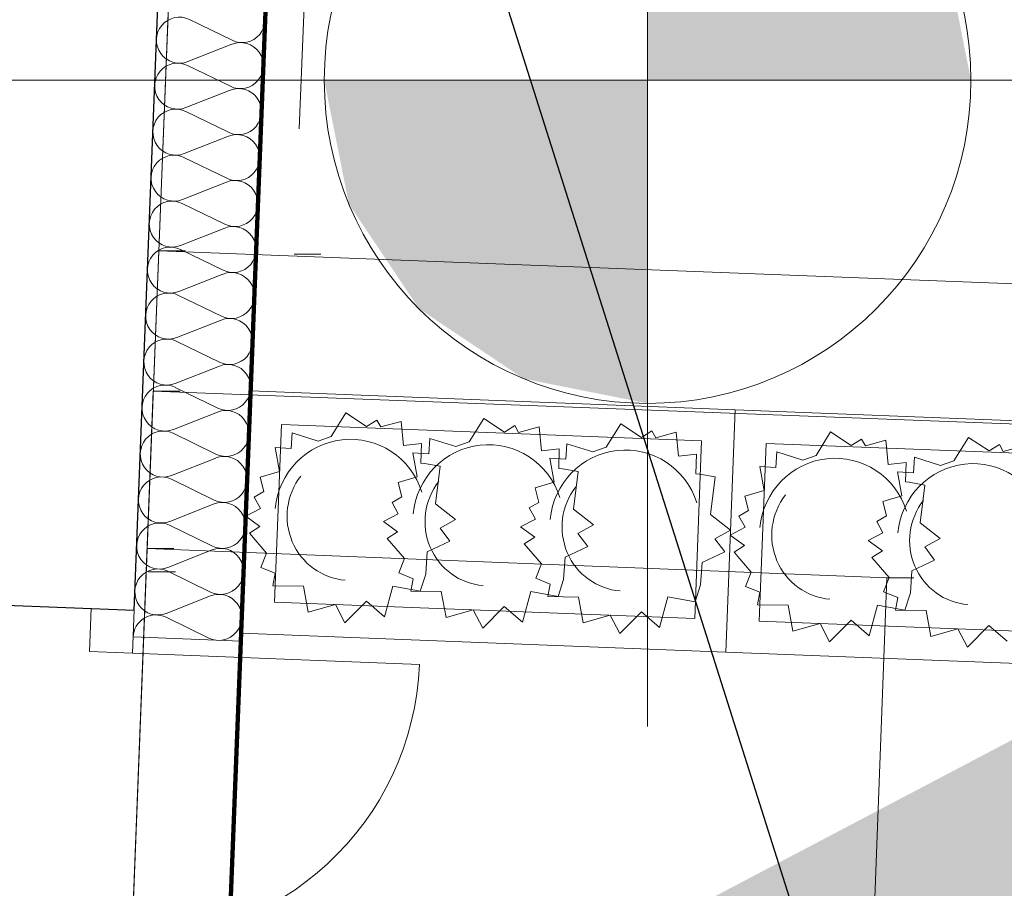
# Model space of a CAD drawing. Extents: x -198213 to 5540361, y 56395 to 5961443.
# Tile 49 of 76: x 5539592.32 to 5539594.15, y 5961333.62 to 5961335.24. Entities that reach past the tile are written whole.
import ezdxf
from ezdxf import colors
from ezdxf.entities.mleader import LeaderData, LeaderLine
from ezdxf.math import Vec2, Vec3

# ---------------------------------------------------------------- set-up
doc = ezdxf.new("R2010")
doc.units = 0
doc.header["$MEASUREMENT"] = 0
doc.linetypes.add('L_0_06', pattern=[2, 1.5, -0.5])
for name, color, linetype, lineweight in [('$ IE_OPISY', 7, 'Continuous', 25), ('0_Nr_Pióra__7', 8, 'Continuous', 13), ('312_budynek_ewidencyjny_Nr_Pióra__7', 8, 'Continuous', 13), ('Arch drzwi_Nr_Pióra__4', 8, 'Continuous', 9), ('Arch ocieplenie_Nr_Pióra__22', 8, 'Continuous', 9), ('Arch schody_Nr_Pióra__21', 8, 'Continuous', 9), ('Arch wyburzenia_Nr_Pióra__46', 8, 'Continuous', 13), ('arch wypelnienia_Nr_Pióra__118', 8, 'Continuous', 211), ('arch wypelnienia_Nr_Pióra__55', 8, 'Continuous', 25), ('Arch wyposarzenie_Nr_Pióra__4', 8, 'Continuous', 9), ('bt_Nr_Pióra__7', 8, 'Continuous', 13), ('INWENT RZĘDNE_Nr_Pióra__21', 8, 'Continuous', 9), ('INWENT.ŚCIANY_Nr_Pióra__1', 8, 'Continuous', 25), ('sch_Nr_Pióra__7', 8, 'Continuous', 13)]:
    doc.layers.add(name, color=color, linetype=linetype, lineweight=lineweight)
doc.layers.add('Arch ocieplenie', color=8, linetype='Continuous')
doc.layers.add('INWENT RZĘDNE', color=8, linetype='Continuous')
doc.styles.add('1. Elektrobau_02.2024', font='romans.shx', dxfattribs={"width": 0.8, "oblique": 10})

# ---------------------------------------------------------------- blocks, each defined once
blk = doc.blocks.new('Izolacja cieplna 14_9', base_point=(-121146.1, 112811.3))
at = {"layer": 'Arch ocieplenie_Nr_Pióra__22', "linetype": 'Continuous'}
for p, q in [((-121201.7, 109860.7), (-121122.4, 109822.1)), ((-121122.7, 109814.9), (-121204.8, 109782.5)), ((-121205.1, 109775.4), (-121125.7, 109736.7)), ((-121126, 109729.5), (-121208.1, 109697.2)), ((-121208.4, 109690), (-121129.1, 109651.4)), ((-121129.3, 109644.2), (-121211.5, 109611.8)), ((-121211.8, 109604.7), (-121132.4, 109566)), ((-121132.7, 109558.8), (-121214.8, 109526.5)), ((-121215.1, 109519.3), (-121135.7, 109480.7)), ((-121136, 109473.5), (-121218.1, 109441.1)), ((-121218.4, 109434), (-121139.1, 109395.3)), ((-121139.4, 109388.1), (-121221.5, 109355.8)), ((-121221.8, 109348.6), (-121142.4, 109310)), ((-121142.7, 109302.8), (-121224.8, 109270.4)), ((-121225.1, 109263.3), (-121145.7, 109224.6)), ((-121146, 109217.4), (-121228.2, 109185.1)), ((-121228.4, 109177.9), (-121149.1, 109139.3)), ((-121149.4, 109132.1), (-121231.5, 109099.7)), ((-121231.8, 109092.6), (-121152.4, 109053.9)), ((-121152.7, 109046.7), (-121234.8, 109014.4)), ((-121235.1, 109007.2), (-121155.8, 108968.5)), ((-121156, 108961.4), (-121238.2, 108929)), ((-121238.4, 108921.9), (-121159.1, 108883.2)), ((-121159.4, 108876), (-121241.5, 108843.7)), ((-121241.8, 108836.5), (-121162.4, 108797.8)), ((-121162.7, 108790.7), (-121244.8, 108758.3)), ((-121245.1, 108751.2), (-121165.8, 108712.5))]:
    blk.add_line(p, q, dxfattribs=at)
for centre, start_param, end_param in [((-121103.8, 109860.5), 5.870392, 9.837571), ((-121220.3, 109822.3), 2.7288, 6.695979), ((-121107.1, 109775.1), 5.870392, 9.837571), ((-121223.7, 109737), 2.7288, 6.695979), ((-121110.5, 109689.8), 5.870392, 9.837571), ((-121227, 109651.6), 2.7288, 6.695979), ((-121113.8, 109604.4), 5.870392, 9.837571), ((-121230.3, 109566.2), 2.7288, 6.695979), ((-121117.2, 109519.1), 5.870392, 9.837571), ((-121233.7, 109480.9), 2.7288, 6.695979), ((-121120.5, 109433.7), 5.870392, 9.837571), ((-121237, 109395.5), 2.7288, 6.695979), ((-121123.8, 109348.4), 5.870392, 9.837571), ((-121240.3, 109310.2), 2.7288, 6.695979), ((-121127.2, 109263), 5.870392, 9.837571), ((-121243.7, 109224.8), 2.7288, 6.695979), ((-121130.5, 109177.7), 5.870392, 9.837571), ((-121247, 109139.5), 2.7288, 6.695979), ((-121133.8, 109092.3), 5.870392, 9.837571), ((-121250.4, 109054.1), 2.7288, 6.695979), ((-121137.2, 109007), 5.870392, 9.837571), ((-121253.7, 108968.8), 2.7288, 6.695979), ((-121140.5, 108921.6), 5.870392, 9.837571), ((-121257, 108883.4), 2.7288, 6.695979), ((-121143.8, 108836.3), 5.870392, 9.837571), ((-121260.4, 108798.1), 2.7288, 6.695979), ((-121147.2, 108750.9), 5.870392, 9.837571), ((-121263.7, 108712.7), 2.7288, 4.712389)]:
    blk.add_ellipse(centre, major_axis=(-1.7, -42.7), ratio=0.995956, start_param=start_param, end_param=end_param, dxfattribs=at)
blk = doc.blocks.new('Koty wysokościowe_52', base_point=(-120351.5, 109748))
at = {"layer": 'INWENT RZĘDNE_Nr_Pióra__21', "linetype": 'Continuous'}
for points in [[(-120351.5, 109748), (-119751.5, 109748), (-119797.1, 109977.7), (-119927.2, 110172.3), (-120121.8, 110302.4), (-120351.5, 110348)], [(-120351.5, 109748), (-120951.5, 109748), (-120905.8, 109518.4), (-120775.7, 109323.8), (-120581.1, 109193.7), (-120351.5, 109148)]]:
    blk.add_hatch(color=256, dxfattribs=at).paths.add_polyline_path(points, flags=0)
for p, q in [((-120351.5, 108548), (-120351.5, 110948)), ((-121551.5, 109748), (-119151.5, 109748))]:
    blk.add_line(p, q, dxfattribs=at)
blk.add_circle((-120351.5, 109748), 600, dxfattribs=at)

msp = doc.modelspace()

# ---------------------------------------------------------------- hatches: boundary and pattern name
at = {"layer": 'arch wypelnienia_Nr_Pióra__55', "linetype": 'Continuous'}
msp.add_hatch(color=256, dxfattribs=at).paths.add_polyline_path([(5539593.1709, 5961333.3763), (5539595.074, 5961332.1761), (5539595.1619, 5961334.4243)], flags=0)

# ---------------------------------------------------------------- linework, layer by layer
at = {"layer": '0_Nr_Pióra__7', "linetype": 'Continuous'}
for p, q in [((5539592.5789, 5961334.8059), (5539592.6289, 5961334.8059)), ((5539592.83, 5961334.8), (5539592.88, 5961334.8)), ((5539592.83, 5961334.8), (5539592.88, 5961334.8)), ((5539592.5687, 5961334.5453), (5539592.6187, 5961334.5453)), ((5539592.5573, 5961334.2537), (5539592.6073, 5961334.2537)), ((5539592.56, 5961334.21), (5539592.61, 5961334.21)), ((5539593.93, 5961334.199), (5539593.98, 5961334.199))]:
    msp.add_line(p, q, dxfattribs=at)
at = {"layer": '312_budynek_ewidencyjny_Nr_Pióra__7', "linetype": 'Continuous', "flags": 128}
msp.add_lwpolyline([(5539593.31, 5961353.51), (5539592.23, 5961325.88)], dxfattribs=at)
at = {"layer": 'Arch drzwi_Nr_Pióra__4', "linetype": 'Continuous'}
for p, q in [((5539592.4534, 5961334.1423), (5539592.4503, 5961334.0624)), ((5539592.5334, 5961334.1392), (5539592.4534, 5961334.1423)), ((5539592.5334, 5961334.1392), (5539592.4534, 5961334.1423)), ((5539592.5334, 5961334.1392), (5539592.4534, 5961334.1423)), ((5539592.5302, 5961334.0593), (5539592.5334, 5961334.1392)), ((5539592.4503, 5961334.0624), (5539592.5302, 5961334.0593)), ((5539592.5302, 5961334.0593), (5539593.0626, 5961334.0385))]:
    msp.add_line(p, q, dxfattribs=at)
msp.add_arc((5539592.5302, 5961334.0593), 0.5328, 267.7616, 357.7616, dxfattribs=at)
at = {"layer": 'Arch schody_Nr_Pióra__21', "linetype": 'Continuous'}
for p, q in [((5539592.7318, 5961334.0964), (5539592.7494, 5961334.5461)), ((5539593.6487, 5961334.5109), (5539592.7494, 5961334.5461)), ((5539593.6311, 5961334.0613), (5539593.6487, 5961334.5109)), ((5539593.6311, 5961334.0613), (5539593.6487, 5961334.5109)), ((5539594.548, 5961334.4758), (5539593.6487, 5961334.5109)), ((5539592.807, 5961334.4838), (5539592.7941, 5961334.154)), ((5539593.5864, 5961334.4533), (5539592.807, 5961334.4838)), ((5539593.5735, 5961334.1236), (5539593.5864, 5961334.4533)), ((5539593.7063, 5961334.4486), (5539593.6934, 5961334.1189)), ((5539594.4857, 5961334.4182), (5539593.7063, 5961334.4486)), ((5539592.7941, 5961334.154), (5539593.5735, 5961334.1236)), ((5539593.6934, 5961334.1189), (5539594.4728, 5961334.0884)), ((5539592.7318, 5961334.0964), (5539593.6311, 5961334.0613)), ((5539593.6311, 5961334.0613), (5539594.5305, 5961334.0261))]:
    msp.add_line(p, q, dxfattribs=at)
at = {"layer": 'Arch wyburzenia_Nr_Pióra__46', "linetype": 'Continuous'}
for q in [(5539592.8914, 5961338.1783), (5539592.5314, 5961334.0893)]:
    msp.add_line((5539592.7312, 5961334.0814), q, dxfattribs=at)
at = {"layer": 'arch wypelnienia_Nr_Pióra__118', "linetype": 'Continuous', "flags": 128}
msp.add_lwpolyline([(5539579.0885, 5961327.109), (5539579.0561, 5961326.2796), (5539592.7057, 5961325.7461), (5539592.7381, 5961326.5754), (5539592.4383, 5961326.5872), (5539592.7312, 5961334.0814), (5539592.8773, 5961337.8086), (5539594.9154, 5961337.7289), (5539595.0573, 5961341.3599), (5539593.023, 5961341.4356), (5539593.4687, 5961352.947), (5539593.7684, 5961352.9353), (5539593.7872, 5961353.415), (5539593.2876, 5961353.4345), (5539593.2905, 5961353.5105), (5539586.99, 5961353.68), (5539586.89, 5961350.36), (5539580.53, 5961350.62), (5539580.5363, 5961350.8085), (5539580.0155, 5961350.8259), (5539579.9968, 5961350.3462), (5539580.2966, 5961350.3345), (5539579.3883, 5961327.0973)], close=True, dxfattribs=at)
at = {"layer": 'Arch wyposarzenie_Nr_Pióra__4', "linetype": 'Continuous'}
for p, q in [((5539592.8992, 5961334.4614), (5539592.9264, 5961334.5051)), ((5539592.9264, 5961334.5051), (5539592.9646, 5961334.4798)), ((5539592.9646, 5961334.4798), (5539592.9839, 5961334.4918)), ((5539592.9839, 5961334.4918), (5539592.9909, 5961334.4791)), ((5539592.9909, 5961334.4791), (5539593.0289, 5961334.4895)), ((5539593.0289, 5961334.4895), (5539593.0331, 5961334.4447)), ((5539593.1551, 5961334.4514), (5539593.1823, 5961334.4951)), ((5539593.1823, 5961334.4951), (5539593.2205, 5961334.4698)), ((5539593.2205, 5961334.4698), (5539593.2397, 5961334.4818)), ((5539593.2397, 5961334.4818), (5539593.2468, 5961334.4691)), ((5539593.2468, 5961334.4691), (5539593.2847, 5961334.4795)), ((5539593.2847, 5961334.4795), (5539593.289, 5961334.4347)), ((5539593.4094, 5961334.4415), (5539593.4365, 5961334.4851)), ((5539593.4365, 5961334.4851), (5539593.4747, 5961334.4599)), ((5539593.4747, 5961334.4599), (5539593.494, 5961334.4719)), ((5539593.494, 5961334.4719), (5539593.5011, 5961334.4591)), ((5539592.8245, 5961334.4393), (5539592.8263, 5961334.468)), ((5539592.8263, 5961334.468), (5539592.8746, 5961334.453)), ((5539592.8746, 5961334.453), (5539592.8992, 5961334.4614)), ((5539593.0803, 5961334.4293), (5539593.0822, 5961334.458)), ((5539593.0822, 5961334.458), (5539593.1305, 5961334.443)), ((5539593.5011, 5961334.4591), (5539593.539, 5961334.4696)), ((5539593.539, 5961334.4696), (5539593.5433, 5961334.4248)), ((5539593.7986, 5961334.4262), (5539593.8257, 5961334.4699)), ((5539593.8257, 5961334.4699), (5539593.8639, 5961334.4447)), ((5539593.8639, 5961334.4447), (5539593.8832, 5961334.4566)), ((5539593.8832, 5961334.4566), (5539593.8903, 5961334.4439)), ((5539593.8903, 5961334.4439), (5539593.9282, 5961334.4544)), ((5539593.9282, 5961334.4544), (5539593.9324, 5961334.4096)), ((5539594.0544, 5961334.4162), (5539594.0816, 5961334.4599)), ((5539594.0816, 5961334.4599), (5539594.1198, 5961334.4347)), ((5539592.7948, 5961334.441), (5539592.8245, 5961334.4393)), ((5539592.8028, 5961334.3965), (5539592.7948, 5961334.441)), ((5539593.0331, 5961334.4447), (5539593.0665, 5961334.4485)), ((5539593.0665, 5961334.4485), (5539593.0654, 5961334.4122)), ((5539593.1305, 5961334.443), (5539593.1551, 5961334.4514)), ((5539593.289, 5961334.4347), (5539593.3223, 5961334.4385)), ((5539593.3223, 5961334.4385), (5539593.3213, 5961334.4022)), ((5539593.3346, 5961334.4194), (5539593.3365, 5961334.448)), ((5539593.3365, 5961334.448), (5539593.3847, 5961334.4331)), ((5539593.3847, 5961334.4331), (5539593.4094, 5961334.4415)), ((5539594.1198, 5961334.4347), (5539594.139, 5961334.4466)), ((5539594.139, 5961334.4466), (5539594.1461, 5961334.4339)), ((5539594.1461, 5961334.4339), (5539594.184, 5961334.4444)), ((5539593.0506, 5961334.431), (5539593.0803, 5961334.4293)), ((5539593.0587, 5961334.3865), (5539593.0506, 5961334.431)), ((5539593.3049, 5961334.4211), (5539593.3346, 5961334.4194)), ((5539593.3129, 5961334.3765), (5539593.3049, 5961334.4211)), ((5539593.5433, 5961334.4248), (5539593.5766, 5961334.4285)), ((5539593.5766, 5961334.4285), (5539593.5755, 5961334.3923)), ((5539593.7238, 5961334.4041), (5539593.7256, 5961334.4328)), ((5539593.7256, 5961334.4328), (5539593.7739, 5961334.4178)), ((5539593.7739, 5961334.4178), (5539593.7986, 5961334.4262)), ((5539593.9796, 5961334.3941), (5539593.9815, 5961334.4228)), ((5539593.9815, 5961334.4228), (5539594.0298, 5961334.4078)), ((5539593.0654, 5961334.4122), (5539593.0723, 5961334.4115)), ((5539593.0723, 5961334.4115), (5539593.1012, 5961334.4064)), ((5539593.1012, 5961334.4064), (5539593.0928, 5961334.3365)), ((5539593.3213, 5961334.4022), (5539593.3281, 5961334.4015)), ((5539593.3281, 5961334.4015), (5539593.3571, 5961334.3964)), ((5539593.6941, 5961334.4059), (5539593.7238, 5961334.4041)), ((5539593.7021, 5961334.3613), (5539593.6941, 5961334.4059)), ((5539593.9324, 5961334.4096), (5539593.9658, 5961334.4133)), ((5539593.9658, 5961334.4133), (5539593.9647, 5961334.3771)), ((5539594.0298, 5961334.4078), (5539594.0544, 5961334.4162)), ((5539592.7671, 5961334.386), (5539592.8028, 5961334.3965)), ((5539592.774, 5961334.3592), (5539592.7671, 5961334.386)), ((5539593.023, 5961334.376), (5539593.0587, 5961334.3865)), ((5539593.3571, 5961334.3964), (5539593.3486, 5961334.3265)), ((5539593.5755, 5961334.3923), (5539593.5824, 5961334.3916)), ((5539593.5824, 5961334.3916), (5539593.6114, 5961334.3864)), ((5539593.6114, 5961334.3864), (5539593.6029, 5961334.3165)), ((5539593.95, 5961334.3959), (5539593.9796, 5961334.3941)), ((5539593.958, 5961334.3513), (5539593.95, 5961334.3959)), ((5539593.0299, 5961334.3492), (5539593.023, 5961334.376)), ((5539593.2773, 5961334.366), (5539593.3129, 5961334.3765)), ((5539593.2842, 5961334.3392), (5539593.2773, 5961334.366)), ((5539593.9647, 5961334.3771), (5539593.9716, 5961334.3764)), ((5539593.9716, 5961334.3764), (5539594.0005, 5961334.3712)), ((5539594.0005, 5961334.3712), (5539593.9921, 5961334.3013)), ((5539592.7561, 5961334.3487), (5539592.774, 5961334.3592)), ((5539592.7676, 5961334.328), (5539592.7561, 5961334.3487)), ((5539593.012, 5961334.3387), (5539593.0299, 5961334.3492)), ((5539593.6664, 5961334.3508), (5539593.7021, 5961334.3613)), ((5539593.6733, 5961334.324), (5539593.6664, 5961334.3508)), ((5539593.9223, 5961334.3408), (5539593.958, 5961334.3513)), ((5539592.7403, 5961334.3136), (5539592.7676, 5961334.328)), ((5539593.0235, 5961334.318), (5539593.012, 5961334.3387)), ((5539593.0928, 5961334.3365), (5539593.1298, 5961334.3072)), ((5539593.2662, 5961334.3288), (5539593.2842, 5961334.3392)), ((5539593.2778, 5961334.3081), (5539593.2662, 5961334.3288)), ((5539593.3486, 5961334.3265), (5539593.3857, 5961334.2972)), ((5539593.9292, 5961334.314), (5539593.9223, 5961334.3408)), ((5539592.7665, 5961334.2944), (5539592.7403, 5961334.3136)), ((5539592.9962, 5961334.3036), (5539593.0235, 5961334.318)), ((5539593.1298, 5961334.3072), (5539593.1009, 5961334.2916)), ((5539593.2505, 5961334.2936), (5539593.2778, 5961334.3081)), ((5539593.6029, 5961334.3165), (5539593.64, 5961334.2873)), ((5539593.6554, 5961334.3136), (5539593.6733, 5961334.324)), ((5539593.667, 5961334.2929), (5539593.6554, 5961334.3136)), ((5539593.9113, 5961334.3036), (5539593.9292, 5961334.314)), ((5539592.7472, 5961334.2822), (5539592.7665, 5961334.2944)), ((5539593.0223, 5961334.2844), (5539592.9962, 5961334.3036)), ((5539593.1009, 5961334.2916), (5539593.1194, 5961334.2673)), ((5539593.2766, 5961334.2745), (5539593.2505, 5961334.2936)), ((5539593.3857, 5961334.2972), (5539593.3568, 5961334.2816)), ((5539593.6396, 5961334.2784), (5539593.667, 5961334.2929)), ((5539593.9228, 5961334.2829), (5539593.9113, 5961334.3036)), ((5539593.9921, 5961334.3013), (5539594.0291, 5961334.272)), ((5539592.7791, 5961334.2448), (5539592.7472, 5961334.2822)), ((5539593.003, 5961334.2722), (5539593.0223, 5961334.2844)), ((5539593.035, 5961334.2348), (5539593.003, 5961334.2722)), ((5539593.2573, 5961334.2622), (5539593.2766, 5961334.2745)), ((5539593.3568, 5961334.2816), (5539593.3753, 5961334.2573)), ((5539593.64, 5961334.2873), (5539593.611, 5961334.2716)), ((5539593.611, 5961334.2716), (5539593.6296, 5961334.2473)), ((5539593.6658, 5961334.2592), (5539593.6396, 5961334.2784)), ((5539593.8955, 5961334.2684), (5539593.9228, 5961334.2829)), ((5539594.0291, 5961334.272), (5539594.0002, 5961334.2564)), ((5539593.1194, 5961334.2673), (5539593.0772, 5961334.2474)), ((5539593.2893, 5961334.2248), (5539593.2573, 5961334.2622)), ((5539593.3753, 5961334.2573), (5539593.333, 5961334.2374)), ((5539593.6465, 5961334.247), (5539593.6658, 5961334.2592)), ((5539593.9217, 5961334.2492), (5539593.8955, 5961334.2684)), ((5539594.0002, 5961334.2564), (5539594.0187, 5961334.2321)), ((5539592.7686, 5961334.2184), (5539592.7791, 5961334.2448)), ((5539593.0245, 5961334.2084), (5539593.035, 5961334.2348)), ((5539593.0772, 5961334.2474), (5539593.0743, 5961334.2062)), ((5539593.333, 5961334.2374), (5539593.3301, 5961334.1961)), ((5539593.6296, 5961334.2473), (5539593.5873, 5961334.2275)), ((5539593.6784, 5961334.2096), (5539593.6465, 5961334.247)), ((5539593.9024, 5961334.237), (5539593.9217, 5961334.2492)), ((5539593.9343, 5961334.1996), (5539593.9024, 5961334.237)), ((5539592.7949, 5961334.2075), (5539592.7686, 5961334.2184)), ((5539593.2788, 5961334.1984), (5539593.2893, 5961334.2248)), ((5539593.5873, 5961334.2275), (5539593.5844, 5961334.1862)), ((5539594.0187, 5961334.2321), (5539593.9765, 5961334.2123)), ((5539592.791, 5961334.1844), (5539592.7949, 5961334.2075)), ((5539593.0508, 5961334.1975), (5539593.0245, 5961334.2084)), ((5539593.0468, 5961334.1744), (5539593.0508, 5961334.1975)), ((5539593.0743, 5961334.2062), (5539593.0642, 5961334.1744)), ((5539593.3051, 5961334.1876), (5539593.2788, 5961334.1984)), ((5539593.6679, 5961334.1832), (5539593.6784, 5961334.2096)), ((5539593.9238, 5961334.1732), (5539593.9343, 5961334.1996)), ((5539593.9765, 5961334.2123), (5539593.9736, 5961334.171)), ((5539592.8475, 5961334.1835), (5539592.791, 5961334.1844)), ((5539592.8562, 5961334.1355), (5539592.8475, 5961334.1835)), ((5539593.0135, 5961334.1836), (5539592.9979, 5961334.1269)), ((5539593.0642, 5961334.1744), (5539593.0135, 5961334.1836)), ((5539593.3011, 5961334.1644), (5539593.3051, 5961334.1876)), ((5539593.3301, 5961334.1961), (5539593.3201, 5961334.1644)), ((5539593.5844, 5961334.1862), (5539593.5744, 5961334.1544)), ((5539593.6943, 5961334.1723), (5539593.6679, 5961334.1832)), ((5539593.1033, 5961334.1735), (5539593.0468, 5961334.1744)), ((5539593.1121, 5961334.1255), (5539593.1033, 5961334.1735)), ((5539593.2694, 5961334.1735), (5539593.2537, 5961334.1169)), ((5539593.3201, 5961334.1644), (5539593.2694, 5961334.1735)), ((5539593.3576, 5961334.1635), (5539593.3011, 5961334.1644)), ((5539593.3664, 5961334.1156), (5539593.3576, 5961334.1635)), ((5539593.5236, 5961334.1636), (5539593.508, 5961334.1069)), ((5539593.5744, 5961334.1544), (5539593.5236, 5961334.1636)), ((5539593.6903, 5961334.1492), (5539593.6943, 5961334.1723)), ((5539593.9501, 5961334.1623), (5539593.9238, 5961334.1732)), ((5539593.9461, 5961334.1392), (5539593.9501, 5961334.1623)), ((5539593.9736, 5961334.171), (5539593.9636, 5961334.1392)), ((5539592.9067, 5961334.1497), (5539592.8562, 5961334.1355)), ((5539592.9245, 5961334.1156), (5539592.9067, 5961334.1497)), ((5539592.9643, 5961334.1558), (5539592.9245, 5961334.1156)), ((5539592.9979, 5961334.1269), (5539592.9643, 5961334.1558)), ((5539593.2202, 5961334.1458), (5539593.1804, 5961334.1056)), ((5539593.2537, 5961334.1169), (5539593.2202, 5961334.1458)), ((5539593.7468, 5961334.1483), (5539593.6903, 5961334.1492)), ((5539593.7555, 5961334.1003), (5539593.7468, 5961334.1483)), ((5539593.9128, 5961334.1484), (5539593.8972, 5961334.0917)), ((5539593.9636, 5961334.1392), (5539593.9128, 5961334.1484)), ((5539593.1626, 5961334.1397), (5539593.1121, 5961334.1255)), ((5539593.1804, 5961334.1056), (5539593.1626, 5961334.1397)), ((5539593.4168, 5961334.1297), (5539593.3664, 5961334.1156)), ((5539593.4347, 5961334.0956), (5539593.4168, 5961334.1297)), ((5539593.4745, 5961334.1358), (5539593.4347, 5961334.0956)), ((5539593.508, 5961334.1069), (5539593.4745, 5961334.1358)), ((5539594.0027, 5961334.1383), (5539593.9461, 5961334.1392)), ((5539594.0114, 5961334.0903), (5539594.0027, 5961334.1383)), ((5539593.806, 5961334.1145), (5539593.7555, 5961334.1003)), ((5539593.8239, 5961334.0804), (5539593.806, 5961334.1145)), ((5539593.8636, 5961334.1206), (5539593.8239, 5961334.0804)), ((5539593.8972, 5961334.0917), (5539593.8636, 5961334.1206)), ((5539594.1195, 5961334.1106), (5539594.0797, 5961334.0704)), ((5539594.153, 5961334.0817), (5539594.1195, 5961334.1106)), ((5539594.0619, 5961334.1045), (5539594.0114, 5961334.0903)), ((5539594.0797, 5961334.0704), (5539594.0619, 5961334.1045))]:
    msp.add_line(p, q, dxfattribs=at)
for centre, major_axis, start_param, end_param in [((5539592.9344, 5961334.3137), (-0.0056, -0.1425), 1.927535, 4.652962), ((5539593.1903, 5961334.3037), (-0.0056, -0.1425), 1.927535, 4.652962), ((5539593.4446, 5961334.2937), (-0.0056, -0.1425), 1.927535, 4.652962), ((5539593.8337, 5961334.2785), (-0.0056, -0.1425), 1.927535, 4.652962), ((5539594.0896, 5961334.2685), (-0.0056, -0.1425), 1.927535, 4.652962), ((5539592.9344, 5961334.3137), (-0.0047, -0.1193), 4.078423, 6.243896), ((5539593.1903, 5961334.3037), (-0.0047, -0.1193), 4.078423, 6.243896), ((5539593.4446, 5961334.2937), (-0.0047, -0.1193), 4.078423, 6.243896), ((5539593.8337, 5961334.2785), (-0.0047, -0.1193), 4.078423, 6.243896), ((5539594.0896, 5961334.2685), (-0.0047, -0.1193), 4.078423, 6.243896)]:
    msp.add_ellipse(centre, major_axis=major_axis, ratio=0.982005, start_param=start_param, end_param=end_param, dxfattribs=at)
at = {"layer": 'bt_Nr_Pióra__7', "linetype": 'L_0_06', "flags": 128}
msp.add_lwpolyline([(5539592.719, 5961338.287), (5539592.9704, 5961338.2784), (5539592.83, 5961334.8), (5539592.5789, 5961334.8059)], close=True, dxfattribs=at)
at = {"layer": 'INWENT.ŚCIANY_Nr_Pióra__1', "linetype": 'Continuous'}
for p, q in [((5539592.5334, 5961334.1392), (5539592.7009, 5961338.4259)), ((5539592.1137, 5961334.1556), (5539592.5334, 5961334.1392))]:
    msp.add_line(p, q, dxfattribs=at)
at = {"layer": 'sch_Nr_Pióra__7', "linetype": 'Continuous', "flags": 128}
for points in [[(5539592.5789, 5961334.8059), (5539594.52, 5961334.731), (5539594.396, 5961331.61), (5539592.4569, 5961331.686)], [(5539592.5687, 5961334.5453), (5539594.238, 5961334.482), (5539594.141, 5961331.94), (5539592.4694, 5961332.0053)], [(5539592.5573, 5961334.2537), (5539593.93, 5961334.199), (5539593.856, 5961332.218), (5539592.4799, 5961332.2739)]]:
    msp.add_lwpolyline(points, close=True, dxfattribs=at)

# ---------------------------------------------------------------- block references
at = {"layer": 'Arch ocieplenie', "color": 104, "linetype": 'Continuous', "lineweight": 9, "true_color": 0x029e21, "xscale": 0.001, "yscale": 0.001, "zscale": 0.001}
msp.add_blockref('Izolacja cieplna 14_9', (5539592.6915, 5961338.1861), dxfattribs=at)
at = {"layer": 'INWENT RZĘDNE', "xscale": 0.001, "yscale": 0.001, "zscale": 0.001}
msp.add_blockref('Koty wysokościowe_52', (5539593.4861, 5961335.1229), dxfattribs=at)

# ---------------------------------------------------------------- leaders
at = {"layer": '$ IE_OPISY'}
ml = msp.add_multileader_mtext('Standard', dxfattribs=at)
ml.set_content('T1', color=7, style='1. Elektrobau_02.2024')
ml.set_leader_properties(linetype='ByLayer', lineweight=-1)
ml.build(insert=Vec2(0, 0))
ml.multileader.update_dxf_attribs({"text_left_attachment_type": 6, "text_right_attachment_type": 6, "dogleg_length": 1.1522, "arrow_head_size": 0.5})
ctx = ml.context
ctx.base_point, ctx.char_height, ctx.arrow_head_size, ctx.landing_gap_size, ctx.plane_origin = Vec3(5539596.1598, 5961329.631), 1, 0.5, 0.09, Vec3(5539618.1059, 5961175.8252)
ctx.left_attachment, ctx.right_attachment, ctx.text_align_type, ctx.attachment_type = 6, 6, 2, 2
notes = []
notes.append((ctx, [(0, (1, 1, 0), (5539595.0076, 5961329.631), (1, 0), 1.1522, [(0, [(5539592.8267, 5961336.5189)], 0, [])])]))
ctx.mtext.insert, ctx.mtext.width, ctx.mtext.alignment, ctx.mtext.flow_direction = Vec3(5539597.2403, 5961330.831), 1.433364, 3, 5
for ctx, leaders in notes:
    for number, flags, end, landing, length, lines in leaders:
        leader = LeaderData()
        leader.index, (leader.has_last_leader_line, leader.has_dogleg_vector, leader.attachment_direction) = number, flags
        leader.last_leader_point, leader.dogleg_vector, leader.dogleg_length = Vec3(end), Vec3(landing), length
        for number, points, colour, breaks in lines:
            line = LeaderLine()
            line.index, line.vertices, line.color, line.breaks = number, Vec3.list(points), colors.encode_raw_color(colour), breaks
            leader.lines.append(line)
        ctx.leaders.append(leader)

doc.saveas('drawing.dxf')
